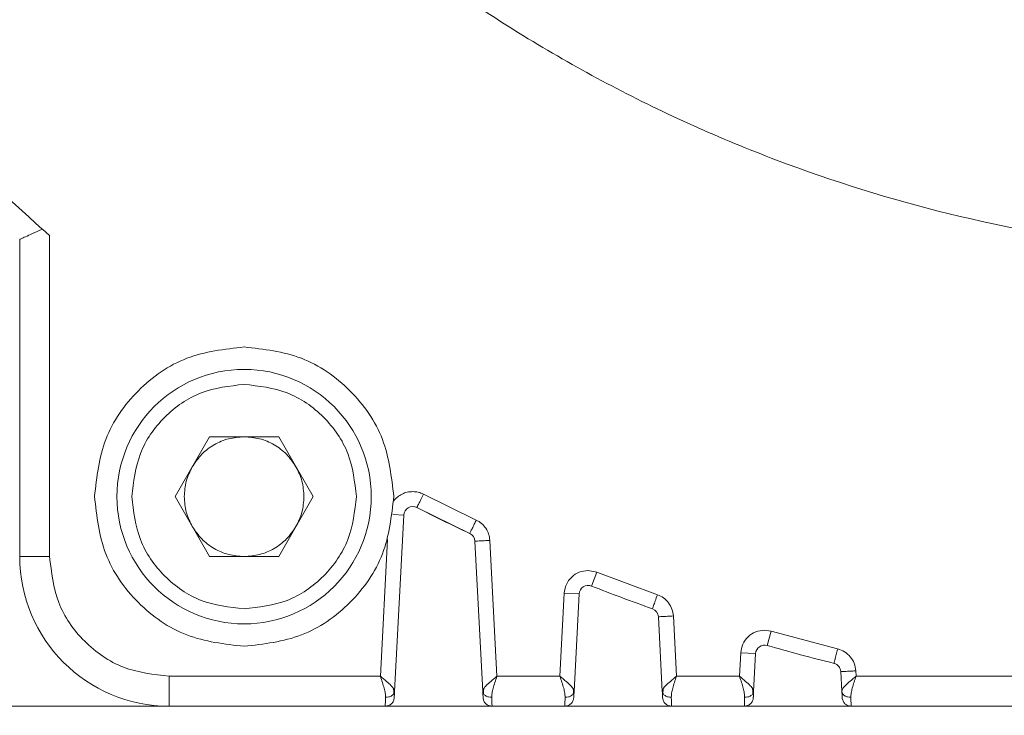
# Model space of a CAD drawing. Header units: millimetres. Extents: x 35469 to 44263, y -24881 to -16268.
# Tile 9 of 231: x 38501 to 38534, y -22102 to -22079. Entities that reach past the tile are written whole.
import ezdxf

# ---------------------------------------------------------------- set-up
doc = ezdxf.new("R2010")
doc.units = ezdxf.units.MM
doc.header["$LTSCALE"] = 0.3175
doc.layers.add('1轮廓实线层', color=7, linetype='Continuous', lineweight=18)
doc.layers.add('7标注层', color=4, linetype='Continuous', lineweight=13)

msp = doc.modelspace()

# ---------------------------------------------------------------- linework, layer by layer
at = {"layer": '1轮廓实线层', "ltscale": 18}
for p, q in [((38501.983, -22085.854), (38501.741, -22085.636)), ((38500.983, -22085.982), (38500.983, -22096.573)), ((38501.983, -22096.573), (38501.983, -22085.854)), ((38506.174, -22094.573), (38507.328, -22092.573)), ((38507.328, -22092.573), (38509.638, -22092.573)), ((38509.638, -22092.573), (38510.792, -22094.573)), ((38507.328, -22096.573), (38506.174, -22094.573)), ((38510.792, -22094.573), (38509.638, -22096.573)), ((38516.239, -22095.355), (38514.48, -22094.492)), ((38516.023, -22095.806), (38514.253, -22094.938)), ((38513.817, -22095.189), (38513.447, -22095.17)), ((38513.509, -22101.079), (38513.817, -22095.189)), ((38513.274, -22096.003), (38513.035, -22100.573)), ((38516.194, -22096.061), (38516.457, -22101.079)), ((38516.931, -22100.573), (38516.693, -22096.035)), ((38500.983, -22096.573), (38501.983, -22096.573)), ((38509.638, -22096.573), (38507.328, -22096.573)), ((38520.271, -22097.094), (38519.979, -22097.039)), ((38520.271, -22097.094), (38520.088, -22097.56)), ((38522.294, -22097.848), (38520.271, -22097.094)), ((38519.18, -22097.797), (38519.035, -22100.573)), ((38519.679, -22097.823), (38519.18, -22097.797)), ((38519.509, -22101.079), (38519.679, -22097.823)), ((38522.326, -22098.587), (38522.457, -22101.079)), ((38522.931, -22100.573), (38522.826, -22098.56)), ((38526.095, -22099.064), (38525.875, -22099.033)), ((38526.095, -22099.064), (38525.957, -22099.544)), ((38528.316, -22099.657), (38526.095, -22099.064)), ((38525.076, -22099.791), (38525.035, -22100.573)), ((38525.575, -22099.817), (38525.076, -22099.791)), ((38525.575, -22099.817), (38525.509, -22101.079)), ((38513.035, -22100.573), (38505.983, -22100.573)), ((38505.983, -22100.573), (38505.983, -22101.573)), ((38519.035, -22100.573), (38516.931, -22100.573)), ((38525.035, -22100.573), (38522.931, -22100.573)), ((38528.457, -22101.079), (38528.422, -22100.418)), ((38528.93, -22100.573), (38528.922, -22100.394)), ((38534.156, -22100.573), (38528.93, -22100.573)), ((38493.177, -22101.573), (38505.983, -22101.573)), ((38505.983, -22101.573), (38513.198, -22101.573)), ((38513.198, -22101.573), (38516.768, -22101.573)), ((38516.768, -22101.573), (38519.198, -22101.573)), ((38519.198, -22101.573), (38522.768, -22101.573)), ((38522.768, -22101.573), (38525.198, -22101.573)), ((38525.198, -22101.573), (38528.768, -22101.573)), ((38528.768, -22101.573), (38559.198, -22101.573))]:
    msp.add_line(p, q, dxfattribs=at)
msp.add_circle((38508.483, -22094.573), 4.25, dxfattribs=at)
at = {"layer": '1轮廓实线层', "lineweight": 20, "ltscale": 18}
for centre, radius, start, end in [((38514.117, -22095.205), 0.3, 63.0066, 177), ((38543.983, -22036.573), 65.5, 243.00665, 244.73051), ((38515.894, -22096.077), 0.3, 3, 64.7305), ((38505.983, -22096.573), 5, 180, 270), ((38519.979, -22097.839), 0.3, 68.6047, 177), ((38543.983, -22036.573), 65.5, 248.6047, 250.50773), ((38522.027, -22098.602), 0.3, 3, 70.5077), ((38525.875, -22099.833), 0.3, 74.0259, 177), ((38543.983, -22036.573), 65.5, 254.02589, 256.05232), ((38528.123, -22100.433), 0.3, 3, 76.0523), ((38516.768, -22101.273), 0.3, 182.0638, 204.8855), ((38522.768, -22101.273), 0.3, 182.0638, 204.8855), ((38528.768, -22101.273), 0.3, 182.0638, 204.8855)]:
    msp.add_arc(centre, radius, start, end, dxfattribs=at)
at = {"layer": '1轮廓实线层', "ltscale": 18}
for points in [[(38593.983, -22036.573), (38593.913, -22038.587), (38593.772, -22042.614), (38592.64, -22048.566), (38590.851, -22054.343), (38588.366, -22059.861), (38585.237, -22065.04), (38581.505, -22069.804), (38577.228, -22074.083), (38572.465, -22077.816), (38567.287, -22080.948), (38561.77, -22083.433), (38555.994, -22085.235), (38550.042, -22086.328), (38544.002, -22086.695), (38537.962, -22086.332), (38532.009, -22085.244), (38526.232, -22083.446), (38520.712, -22080.966), (38515.532, -22077.838), (38510.767, -22074.109), (38506.486, -22069.832), (38502.749, -22065.072), (38499.626, -22059.893), (38497.099, -22054.386), (38495.996, -22050.511), (38495.444, -22048.573)], [(38503.483, -22094.573), (38503.558, -22093.918), (38503.708, -22092.608), (38504.865, -22090.955), (38506.517, -22089.799), (38507.828, -22089.649), (38508.483, -22089.573)], [(38508.483, -22089.573), (38509.138, -22089.649), (38510.448, -22089.799), (38512.101, -22090.955), (38513.257, -22092.608), (38513.408, -22093.918), (38513.483, -22094.573)], [(38504.733, -22094.573), (38504.789, -22094.082), (38504.902, -22093.099), (38505.769, -22091.86), (38507.009, -22090.993), (38507.992, -22090.88), (38508.483, -22090.823)], [(38508.483, -22090.823), (38508.974, -22090.88), (38509.957, -22090.993), (38511.197, -22091.86), (38512.064, -22093.099), (38512.177, -22094.082), (38512.233, -22094.573)], [(38506.751, -22093.573), (38506.85, -22093.429), (38507.047, -22093.14), (38507.473, -22092.824), (38507.959, -22092.613), (38508.308, -22092.587), (38508.483, -22092.573)], [(38510.215, -22093.573), (38510.116, -22093.429), (38509.919, -22093.14), (38509.493, -22092.824), (38509.007, -22092.613), (38508.658, -22092.587), (38508.483, -22092.573)], [(38506.483, -22094.573), (38506.495, -22094.398), (38506.518, -22094.047), (38506.673, -22093.731), (38506.751, -22093.573)], [(38510.215, -22093.573), (38510.293, -22093.731), (38510.448, -22094.047), (38510.471, -22094.398), (38510.483, -22094.573)], [(38508.483, -22099.573), (38507.828, -22099.498), (38506.517, -22099.348), (38504.865, -22098.192), (38503.708, -22096.539), (38503.558, -22095.229), (38503.483, -22094.573)], [(38508.483, -22098.323), (38507.992, -22098.267), (38507.009, -22098.154), (38505.769, -22097.287), (38504.902, -22096.048), (38504.789, -22095.065), (38504.733, -22094.573)], [(38506.751, -22095.573), (38506.673, -22095.416), (38506.518, -22095.1), (38506.495, -22094.749), (38506.483, -22094.573)], [(38512.233, -22094.573), (38512.177, -22095.065), (38512.064, -22096.048), (38511.197, -22097.287), (38509.957, -22098.154), (38508.974, -22098.267), (38508.483, -22098.323)], [(38513.483, -22094.573), (38513.408, -22095.229), (38513.257, -22096.539), (38512.101, -22098.192), (38510.448, -22099.348), (38509.138, -22099.498), (38508.483, -22099.573)], [(38510.483, -22094.573), (38510.471, -22094.749), (38510.448, -22095.1), (38510.293, -22095.416), (38510.215, -22095.573)], [(38508.483, -22096.573), (38508.308, -22096.56), (38507.959, -22096.534), (38507.473, -22096.323), (38507.047, -22096.007), (38506.85, -22095.718), (38506.751, -22095.573)], [(38510.215, -22095.573), (38510.116, -22095.718), (38509.919, -22096.007), (38509.493, -22096.323), (38509.007, -22096.534), (38508.658, -22096.56), (38508.483, -22096.573)], [(38516.693, -22096.035), (38516.628, -22096.039), (38516.497, -22096.045), (38516.332, -22096.054), (38516.217, -22096.06), (38516.202, -22096.061), (38516.194, -22096.061)], [(38505.983, -22100.573), (38505.459, -22100.513), (38504.41, -22100.393), (38503.088, -22099.468), (38502.163, -22098.146), (38502.043, -22097.098), (38501.983, -22096.573)], [(38519.979, -22097.039), (38519.878, -22097.05), (38519.675, -22097.073), (38519.416, -22097.246), (38519.23, -22097.495), (38519.197, -22097.696), (38519.18, -22097.797)], [(38522.826, -22098.56), (38522.76, -22098.564), (38522.629, -22098.571), (38522.464, -22098.579), (38522.349, -22098.585), (38522.334, -22098.586), (38522.326, -22098.587)], [(38525.875, -22099.033), (38525.773, -22099.044), (38525.571, -22099.066), (38525.312, -22099.24), (38525.125, -22099.489), (38525.092, -22099.69), (38525.076, -22099.791)], [(38513.198, -22101.573), (38513.236, -22101.569), (38513.312, -22101.561), (38513.409, -22101.496), (38513.479, -22101.402), (38513.492, -22101.327), (38513.498, -22101.289)], [(38516.468, -22101.289), (38516.474, -22101.327), (38516.487, -22101.402), (38516.557, -22101.496), (38516.654, -22101.561), (38516.73, -22101.569), (38516.768, -22101.573)], [(38519.198, -22101.573), (38519.236, -22101.569), (38519.312, -22101.561), (38519.409, -22101.496), (38519.479, -22101.402), (38519.492, -22101.327), (38519.498, -22101.289)], [(38522.468, -22101.289), (38522.474, -22101.327), (38522.487, -22101.402), (38522.557, -22101.496), (38522.654, -22101.561), (38522.73, -22101.569), (38522.768, -22101.573)], [(38525.198, -22101.573), (38525.236, -22101.569), (38525.312, -22101.561), (38525.409, -22101.496), (38525.479, -22101.402), (38525.492, -22101.327), (38525.498, -22101.289)], [(38528.468, -22101.289), (38528.474, -22101.327), (38528.487, -22101.402), (38528.557, -22101.496), (38528.654, -22101.561), (38528.73, -22101.569), (38528.768, -22101.573)]]:
    msp.add_open_spline(points, degree=3, dxfattribs=at)
for points, knots in [([(38501.739, -22085.636), (38500.539, -22084.563), (38498.139, -22082.416), (38495.993, -22080.016), (38494.92, -22078.816)], [0, 0, 0, 0, 15969.101818, 31930.816285, 31930.816285, 31930.816285, 31930.816285]), ([(38501.741, -22085.636), (38501.626, -22085.689), (38501.413, -22085.786), (38501.17, -22085.897), (38501.013, -22085.968), (38500.993, -22085.978), (38500.983, -22085.982)], [0, 0, 0, 0, 16347.757792, 29992.701013, 43640.652787, 56573.406869, 56573.406869, 56573.406869, 56573.406869]), ([(38514.117, -22094.405), (38514.056, -22094.409), (38513.933, -22094.417), (38513.76, -22094.483), (38513.602, -22094.581), (38513.521, -22094.674), (38513.481, -22094.72)], [0, 0, 0, 0, 14073.271309, 28230.728411, 42306.750915, 56466.043403, 56466.043403, 56466.043403, 56466.043403]), ([(38514.48, -22094.492), (38514.422, -22094.467), (38514.307, -22094.416), (38514.18, -22094.409), (38514.117, -22094.405)], [0, 0, 0, 0, 15929.610227, 31848.337858, 31848.337858, 31848.337858, 31848.337858]), ([(38514.48, -22094.492), (38514.465, -22094.523), (38514.434, -22094.584), (38514.377, -22094.695), (38514.316, -22094.815), (38514.275, -22094.896), (38514.256, -22094.932), (38514.254, -22094.936), (38514.253, -22094.938)], [0, 0, 0, 0, 10683.10537, 21137.350993, 40539.430523, 59941.510343, 70395.756054, 81078.861462, 81078.861462, 81078.861462, 81078.861462]), ([(38516.239, -22095.355), (38516.216, -22095.401), (38516.167, -22095.501), (38516.099, -22095.645), (38516.052, -22095.744), (38516.027, -22095.797), (38516.024, -22095.803), (38516.023, -22095.806)], [0, 0, 0, 0, 13253.883046, 28459.09491, 45410.607051, 55658.250994, 66966.037935, 66966.037935, 66966.037935, 66966.037935]), ([(38516.693, -22096.035), (38516.684, -22095.964), (38516.666, -22095.821), (38516.566, -22095.628), (38516.426, -22095.461), (38516.301, -22095.391), (38516.239, -22095.355)], [0, 0, 0, 0, 14080.337039, 28246.582004, 42314.435128, 56449.382269, 56449.382269, 56449.382269, 56449.382269]), ([(38522.294, -22097.848), (38522.268, -22097.92), (38522.22, -22098.057), (38522.166, -22098.209), (38522.133, -22098.302), (38522.129, -22098.313), (38522.127, -22098.319)], [0, 0, 0, 0, 16348.654394, 31264.607345, 43441.06063, 56415.818599, 56415.818599, 56415.818599, 56415.818599]), ([(38522.826, -22098.56), (38522.815, -22098.482), (38522.794, -22098.326), (38522.675, -22098.116), (38522.508, -22097.945), (38522.364, -22097.88), (38522.294, -22097.848)], [0, 0, 0, 0, 14098.670714, 28213.897856, 42624.57376, 56414.589768, 56414.589768, 56414.589768, 56414.589768]), ([(38528.316, -22099.657), (38528.307, -22099.69), (38528.291, -22099.757), (38528.261, -22099.878), (38528.228, -22100.009), (38528.206, -22100.096), (38528.197, -22100.136), (38528.196, -22100.14), (38528.195, -22100.142)], [0, 0, 0, 0, 10669.10729, 21109.654725, 40486.311616, 59862.968508, 70303.515942, 80972.623233, 80972.623233, 80972.623233, 80972.623233]), ([(38528.922, -22100.394), (38528.91, -22100.308), (38528.887, -22100.137), (38528.746, -22099.918), (38528.558, -22099.74), (38528.396, -22099.685), (38528.316, -22099.657)], [0, 0, 0, 0, 14390.225446, 28273.912404, 42374.742961, 56387.0026, 56387.0026, 56387.0026, 56387.0026]), ([(38513.209, -22101.273), (38513.207, -22101.228), (38513.202, -22101.135), (38513.162, -22100.968), (38513.105, -22100.778), (38513.059, -22100.643), (38513.035, -22100.573)], [0, 0, 0, 0, 12669.869555, 26241.090624, 40764.816326, 56400.358441, 56400.358441, 56400.358441, 56400.358441]), ([(38513.035, -22100.573), (38513.107, -22100.632), (38513.243, -22100.743), (38513.348, -22100.842), (38513.397, -22100.888)], [0, 0, 0, 0, 16838.392807, 31812.422494, 31812.422494, 31812.422494, 31812.422494]), ([(38516.571, -22100.885), (38516.62, -22100.839), (38516.725, -22100.741), (38516.86, -22100.631), (38516.931, -22100.573)], [0, 0, 0, 0, 15031.828179, 31809.566612, 31809.566612, 31809.566612, 31809.566612]), ([(38516.931, -22100.573), (38516.907, -22100.643), (38516.861, -22100.778), (38516.804, -22100.968), (38516.764, -22101.135), (38516.759, -22101.228), (38516.757, -22101.273)], [0, 0, 0, 0, 15632.358244, 30156.627667, 43725.94345, 56395.445843, 56395.445843, 56395.445843, 56395.445843]), ([(38519.209, -22101.273), (38519.207, -22101.228), (38519.202, -22101.135), (38519.162, -22100.968), (38519.105, -22100.778), (38519.059, -22100.643), (38519.035, -22100.573)], [0, 0, 0, 0, 12667.836048, 26236.877949, 40758.271038, 56391.30201, 56391.30201, 56391.30201, 56391.30201]), ([(38519.035, -22100.573), (38519.107, -22100.632), (38519.243, -22100.743), (38519.348, -22100.842), (38519.397, -22100.888)], [0, 0, 0, 0, 16835.702503, 31807.339761, 31807.339761, 31807.339761, 31807.339761]), ([(38522.571, -22100.885), (38522.62, -22100.839), (38522.725, -22100.741), (38522.86, -22100.631), (38522.931, -22100.573)], [0, 0, 0, 0, 15029.438838, 31804.510414, 31804.510414, 31804.510414, 31804.510414]), ([(38522.931, -22100.573), (38522.907, -22100.643), (38522.861, -22100.778), (38522.804, -22100.968), (38522.764, -22101.135), (38522.759, -22101.228), (38522.757, -22101.273)], [0, 0, 0, 0, 15629.860867, 30151.80987, 43718.957855, 56386.436157, 56386.436157, 56386.436157, 56386.436157]), ([(38525.209, -22101.273), (38525.207, -22101.228), (38525.202, -22101.135), (38525.162, -22100.968), (38525.105, -22100.778), (38525.059, -22100.643), (38525.035, -22100.573)], [0, 0, 0, 0, 12665.819419, 26232.701225, 40751.782614, 56382.324918, 56382.324918, 56382.324918, 56382.324918]), ([(38525.035, -22100.573), (38525.107, -22100.632), (38525.243, -22100.743), (38525.348, -22100.842), (38525.397, -22100.888)], [0, 0, 0, 0, 16833.035693, 31802.301595, 31802.301595, 31802.301595, 31802.301595]), ([(38528.922, -22100.394), (38528.88, -22100.396), (38528.78, -22100.4), (38528.656, -22100.406), (38528.555, -22100.411), (38528.486, -22100.415), (38528.433, -22100.417), (38528.426, -22100.418), (38528.422, -22100.418)], [0, 0, 0, 0, 13073.417603, 30889.475613, 41621.810296, 53546.2346, 66661.153921, 80964.810221, 80964.810221, 80964.810221, 80964.810221]), ([(38528.457, -22101.079), (38528.462, -22101.051), (38528.474, -22100.991), (38528.578, -22100.875), (38528.735, -22100.734), (38528.862, -22100.63), (38528.93, -22100.573)], [0, 0, 0, 0, 12456.110568, 26311.913489, 40187.417081, 56378.208465, 56378.208465, 56378.208465, 56378.208465]), ([(38528.93, -22100.573), (38528.908, -22100.638), (38528.863, -22100.773), (38528.806, -22100.961), (38528.764, -22101.133), (38528.759, -22101.227), (38528.757, -22101.273)], [0, 0, 0, 0, 14514.814174, 30067.314563, 43314.12025, 56377.574903, 56377.574903, 56377.574903, 56377.574903]), ([(38513.397, -22100.888), (38513.432, -22100.927), (38513.496, -22100.999), (38513.505, -22101.054), (38513.509, -22101.079)], [0, 0, 0, 0, 17045.285761, 31811.022123, 31811.022123, 31811.022123, 31811.022123]), ([(38516.457, -22101.079), (38516.461, -22101.053), (38516.47, -22100.997), (38516.536, -22100.924), (38516.571, -22100.885)], [0, 0, 0, 0, 14859.871845, 31808.552767, 31808.552767, 31808.552767, 31808.552767]), ([(38519.397, -22100.888), (38519.432, -22100.927), (38519.496, -22100.999), (38519.505, -22101.054), (38519.509, -22101.079)], [0, 0, 0, 0, 17042.563908, 31805.942427, 31805.942427, 31805.942427, 31805.942427]), ([(38522.457, -22101.079), (38522.461, -22101.053), (38522.47, -22100.997), (38522.536, -22100.924), (38522.571, -22100.885)], [0, 0, 0, 0, 14857.509435, 31803.495872, 31803.495872, 31803.495872, 31803.495872]), ([(38525.397, -22100.888), (38525.432, -22100.927), (38525.496, -22100.999), (38525.505, -22101.054), (38525.509, -22101.079)], [0, 0, 0, 0, 17039.865769, 31800.907303, 31800.907303, 31800.907303, 31800.907303]), ([(38513.209, -22101.273), (38513.246, -22101.272), (38513.323, -22101.268), (38513.422, -22101.224), (38513.492, -22101.158), (38513.503, -22101.105), (38513.509, -22101.079)], [0, 0, 0, 0, 13567.90327, 28198.867093, 42829.803134, 56397.73679, 56397.73679, 56397.73679, 56397.73679]), ([(38513.485, -22101.158), (38513.487, -22101.124), (38513.491, -22101.058), (38513.473, -22100.994), (38513.465, -22100.964)], [0, 0, 0, 0, 16741.591117, 31810.768328, 31810.768328, 31810.768328, 31810.768328]), ([(38513.498, -22101.289), (38513.498, -22101.286), (38513.498, -22101.281), (38513.501, -22101.225), (38513.506, -22101.138), (38513.509, -22101.079)], [0, 0, 0, 0, 10625.771713, 21208.307879, 42315.024849, 42315.024849, 42315.024849, 42315.024849]), ([(38516.457, -22101.079), (38516.462, -22101.105), (38516.473, -22101.158), (38516.544, -22101.224), (38516.643, -22101.268), (38516.72, -22101.272), (38516.757, -22101.273)], [0, 0, 0, 0, 13566.863761, 28196.646022, 42826.455958, 56393.289217, 56393.289217, 56393.289217, 56393.289217]), ([(38516.468, -22101.289), (38516.467, -22101.278), (38516.467, -22101.262), (38516.462, -22101.173), (38516.459, -22101.11), (38516.457, -22101.079)], [0, 0, 0, 0, 21098.303158, 31711.112674, 42312.862498, 42312.862498, 42312.862498, 42312.862498]), ([(38516.502, -22100.964), (38516.494, -22100.993), (38516.476, -22101.056), (38516.479, -22101.12), (38516.481, -22101.153)], [0, 0, 0, 0, 15093.462539, 31808.213662, 31808.213662, 31808.213662, 31808.213662]), ([(38519.209, -22101.273), (38519.246, -22101.272), (38519.323, -22101.268), (38519.422, -22101.224), (38519.492, -22101.158), (38519.503, -22101.105), (38519.509, -22101.079)], [0, 0, 0, 0, 13565.725422, 28194.340826, 42822.928526, 56388.684519, 56388.684519, 56388.684519, 56388.684519]), ([(38519.485, -22101.153), (38519.487, -22101.12), (38519.49, -22101.056), (38519.472, -22100.993), (38519.464, -22100.963)], [0, 0, 0, 0, 16714.766288, 31805.706966, 31805.706966, 31805.706966, 31805.706966]), ([(38519.498, -22101.289), (38519.498, -22101.286), (38519.498, -22101.281), (38519.501, -22101.225), (38519.506, -22101.138), (38519.509, -22101.079)], [0, 0, 0, 0, 10624.565574, 21205.900507, 42310.221637, 42310.221637, 42310.221637, 42310.221637]), ([(38522.457, -22101.079), (38522.462, -22101.105), (38522.473, -22101.158), (38522.544, -22101.224), (38522.643, -22101.268), (38522.72, -22101.272), (38522.757, -22101.273)], [0, 0, 0, 0, 13564.696046, 28192.140759, 42819.613142, 56384.278691, 56384.278691, 56384.278691, 56384.278691]), ([(38522.468, -22101.289), (38522.467, -22101.278), (38522.467, -22101.262), (38522.462, -22101.173), (38522.459, -22101.11), (38522.457, -22101.079)], [0, 0, 0, 0, 21095.924141, 31707.536971, 42308.091355, 42308.091355, 42308.091355, 42308.091355]), ([(38522.502, -22100.964), (38522.494, -22100.993), (38522.476, -22101.056), (38522.479, -22101.12), (38522.481, -22101.153)], [0, 0, 0, 0, 15091.062933, 31803.156693, 31803.156693, 31803.156693, 31803.156693]), ([(38525.209, -22101.273), (38525.246, -22101.272), (38525.323, -22101.268), (38525.422, -22101.224), (38525.492, -22101.158), (38525.503, -22101.105), (38525.509, -22101.079)], [0, 0, 0, 0, 13563.566757, 28189.854362, 42816.114268, 56379.711591, 56379.711591, 56379.711591, 56379.711591]), ([(38525.485, -22101.153), (38525.487, -22101.12), (38525.49, -22101.056), (38525.472, -22100.993), (38525.464, -22100.963)], [0, 0, 0, 0, 16712.120514, 31800.672452, 31800.672452, 31800.672452, 31800.672452]), ([(38525.509, -22101.079), (38525.506, -22101.138), (38525.501, -22101.225), (38525.498, -22101.281), (38525.498, -22101.286), (38525.498, -22101.289)], [0, 0, 0, 0, 21101.9293, 31682.065012, 42305.426464, 42305.426464, 42305.426464, 42305.426464]), ([(38528.457, -22101.079), (38528.462, -22101.105), (38528.473, -22101.158), (38528.544, -22101.224), (38528.643, -22101.268), (38528.72, -22101.272), (38528.757, -22101.273)], [0, 0, 0, 0, 13562.547423, 28187.675176, 42812.830598, 56375.347536, 56375.347536, 56375.347536, 56375.347536]), ([(38528.468, -22101.289), (38528.467, -22101.278), (38528.467, -22101.262), (38528.462, -22101.173), (38528.459, -22101.11), (38528.457, -22101.079)], [0, 0, 0, 0, 21092.978472, 31674.625429, 42303.385445, 42303.385445, 42303.385445, 42303.385445]), ([(38513.198, -22101.573), (38513.199, -22101.559), (38513.2, -22101.537), (38513.204, -22101.411), (38513.208, -22101.32), (38513.209, -22101.273)], [0, 0, 0, 0, 20511.600667, 31263.110466, 42313.483336, 42313.483336, 42313.483336, 42313.483336]), ([(38516.757, -22101.273), (38516.758, -22101.32), (38516.762, -22101.411), (38516.766, -22101.537), (38516.767, -22101.559), (38516.768, -22101.573)], [0, 0, 0, 0, 11049.671363, 21800.49747, 42310.790269, 42310.790269, 42310.790269, 42310.790269]), ([(38519.198, -22101.573), (38519.199, -22101.559), (38519.2, -22101.537), (38519.204, -22101.411), (38519.208, -22101.32), (38519.209, -22101.273)], [0, 0, 0, 0, 20509.271674, 31259.560145, 42308.677386, 42308.677386, 42308.677386, 42308.677386]), ([(38522.757, -22101.273), (38522.758, -22101.32), (38522.762, -22101.411), (38522.766, -22101.537), (38522.767, -22101.559), (38522.768, -22101.573)], [0, 0, 0, 0, 11048.426272, 21798.040964, 42306.022647, 42306.022647, 42306.022647, 42306.022647]), ([(38525.198, -22101.573), (38525.199, -22101.559), (38525.2, -22101.537), (38525.204, -22101.411), (38525.208, -22101.32), (38525.209, -22101.273)], [0, 0, 0, 0, 20506.973837, 31256.057856, 42303.937165, 42303.937165, 42303.937165, 42303.937165]), ([(38528.757, -22101.273), (38528.758, -22101.32), (38528.762, -22101.411), (38528.766, -22101.537), (38528.767, -22101.559), (38528.768, -22101.573)], [0, 0, 0, 0, 11047.19792, 21795.61776, 42301.32078, 42301.32078, 42301.32078, 42301.32078])]:
    msp.add_open_spline(points, degree=3, knots=knots, dxfattribs=at)
at = {"layer": '7标注层', "ltscale": 18}
msp.add_arc((38543.983, -22036.573), 567.193, 193, 167, dxfattribs=at)

doc.saveas('drawing.dxf')
